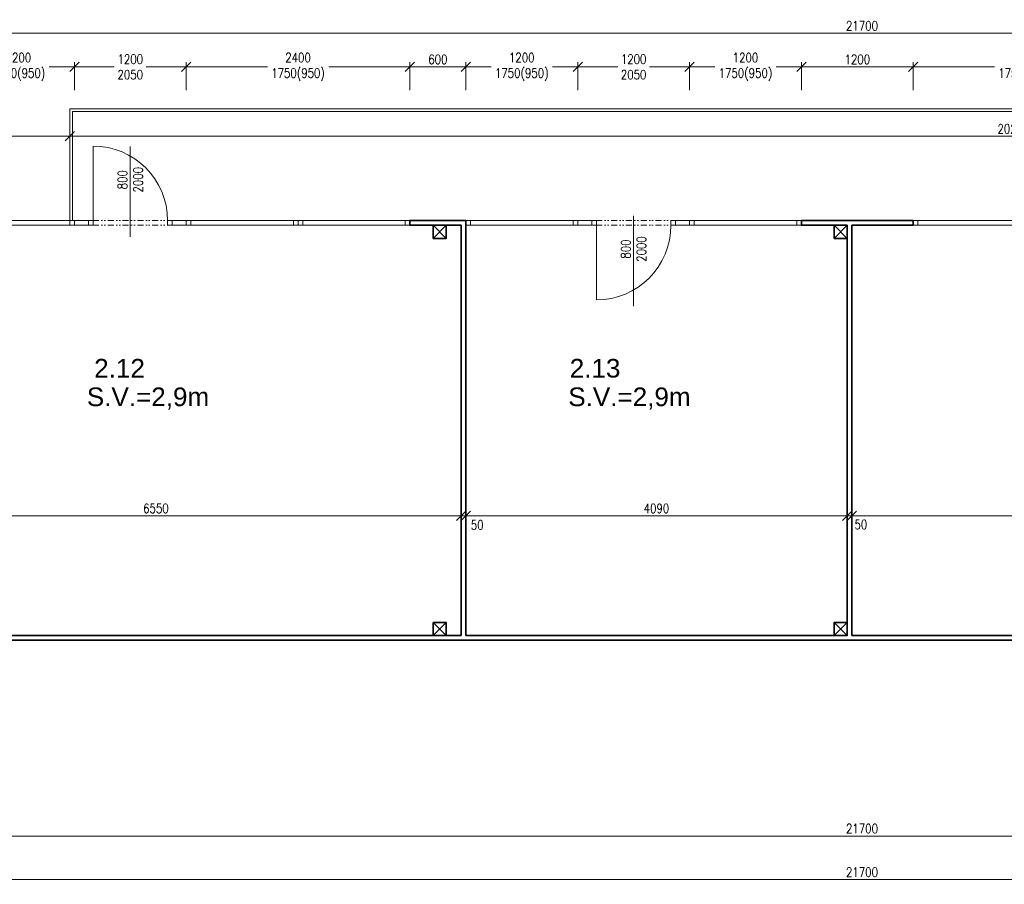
# Model space of a CAD drawing. Header units: millimetres. Extents: x -485339 to 286898, y -1189934 to 1602269.
# Tile 197 of 230: x 49559 to 60122, y -657983 to -648713. Entities that reach past the tile are written whole.
import ezdxf

# ---------------------------------------------------------------- set-up
doc = ezdxf.new("R2010")
doc.units = ezdxf.units.MM
doc.header["$LTSCALE"] = 10
doc.linetypes.add('DĚLICÍ2', pattern=[15.875, 6.35, -3.175, 0, -3.175, 0, -3.175])
doc.layers.get('Defpoints').update_dxf_attribs({"lineweight": 0})
for name, color, linetype, lineweight in [('St__otvory_dveře', 40, 'Continuous', 18), ('St_kóty', 132, 'Continuous', 18), ('St_otvory_okna', 40, 'Continuous', 18), ('St_plocha_místnosti', 250, 'Continuous', 18), ('St_popis_otvory', 40, 'Continuous', 18), ('St_sloupy_opláštění_půdorys', 25, 'Continuous', 35), ('St_čáry_obrys', 5, 'Continuous', 35), ('St_čáry_plné', 250, 'Continuous', 18)]:
    doc.layers.add(name, color=color, linetype=linetype, lineweight=lineweight)
doc.styles.add('Andy', font='arial.ttf')
doc.styles.get("Standard").update_dxf_attribs({"font": 'simplex.shx', "width": 0.8})
doc.dimstyles.new('stavebníM50 vnitřní', dxfattribs={"dimtxt": 100, "dimasz": 100, "dimexe": 50, "dimexo": 100, "dimgap": 30, "dimtad": 1, "dimdec": 0, "dimtxsty": 'Standard', "dimblk": 'OBLIQUE', "dimcen": 2.5, "dimclrd": 256, "dimclre": 256, "dimclrt": 256, "dimadec": 0, "dimazin": 0, "dimtfac": 1, "dimtdec": 0, "dimtmove": 2, "dimatfit": 2, "dimldrblk": 'OBLIQUE', "dimfxl": 250, "dimfxlon": 1, "dimlwd": -1, "dimlwe": -1, "dimarcsym": 0})

# ---------------------------------------------------------------- blocks, each defined once
blk = doc.blocks.new('G$C325A9F68')
at = {"layer": 'St_otvory_okna', "ltscale": 2}
for points in [[(0, 0), (1200, 0), (1200, 50), (0, 50)], [(0, 0), (50, 0), (50, 50), (0, 50)], [(1200, 0), (1150, 0), (1150, 50), (1200, 50)]]:
    blk.add_lwpolyline(points, close=True, dxfattribs=at)
blk = doc.blocks.new('G$C51AC4435')
at = {"layer": 'St__otvory_dveře', "ltscale": 2}
for points in [[(0, 0), (50, 0), (50, -150), (0, -150)], [(0, -150), (50, -150), (50, -200), (0, -200)], [(0, -1050), (50, -1050), (50, -1000), (0, -1000)], [(0, -1200), (50, -1200), (50, -1050), (0, -1050)]]:
    blk.add_lwpolyline(points, close=True, dxfattribs=at)
at = {"layer": 'St__otvory_dveře', "linetype": 'DĚLICÍ2'}
for points in [[(0, -1000), (0, -200)], [(50, -1000), (50, -200)]]:
    blk.add_lwpolyline(points, dxfattribs=at)
at = {"layer": 'St__otvory_dveře', "ltscale": 2}
blk.add_lwpolyline([(50, -1000), (850, -1000)], dxfattribs=at)
blk.add_arc((50, -1000), 800, 0, 90, dxfattribs=at)
blk = doc.blocks.new('G$C2F820337')
at = {"layer": 'St_sloupy_opláštění_půdorys', "ltscale": 2}
blk.add_lwpolyline([(-70, -70), (70, -70), (70, 70), (-70, 70)], close=True, dxfattribs=at)
for points in [[(-70, 70), (70, -70)], [(70, 70), (-70, -70)]]:
    blk.add_lwpolyline(points, dxfattribs=at)
blk = doc.blocks.new('_OBLIQUE')
at = {"color": 0, "linetype": 'ByBlock'}
blk.add_line((-0.5, -0.5), (0.5, 0.5), dxfattribs=at)
blk = doc.blocks.new('*D4936')
at = {"layer": 'Defpoints', "color": 0}
for p in [(50095, -649667), (47146, -650867), (47745, -650867)]:
    blk.add_point(p, dxfattribs=at)
at = {"layer": 'St_kóty'}
for p, q in [((47396, -649667), (47096, -649667)), ((47146, -649667), (47146, -650867)), ((47396, -650867), (47096, -650867))]:
    blk.add_line(p, q, dxfattribs=at)
at = {"layer": 'St_kóty', "linetype": 'ByBlock', "xscale": 100, "yscale": 100, "zscale": 100}
for p, rotation in [((47146, -649667), 90), ((47146, -650867), 270)]:
    blk.add_blockref('_OBLIQUE', p, dxfattribs=dict(at, rotation=rotation))
at = {"layer": 'St_kóty', "insert": (47066, -650267), "char_height": 100, "attachment_point": 5, "rotation": 90}
blk.add_mtext('1200', dxfattribs=at)
blk = doc.blocks.new('*D4938')
at = {"layer": 'Defpoints', "color": 0}
for p in [(50145, -649219), (48945, -650892), (50145, -650892)]:
    blk.add_point(p, dxfattribs=at)
at = {"layer": 'St_kóty'}
for p, q in [((48945, -649469), (48945, -649169)), ((50145, -649469), (50145, -649169)), ((48945, -649219), (49216, -649219)), ((50145, -649219), (49874, -649219))]:
    blk.add_line(p, q, dxfattribs=at)
at = {"layer": 'St_kóty', "xscale": 100, "yscale": 100, "zscale": 100, "rotation": 180}
blk.add_blockref('_OBLIQUE', (48945, -649219), dxfattribs=at)
at = {"layer": 'St_kóty', "xscale": 100, "yscale": 100, "zscale": 100}
blk.add_blockref('_OBLIQUE', (50145, -649219), dxfattribs=at)
at = {"layer": 'St_kóty', "insert": (49545, -649219), "char_height": 100, "attachment_point": 5}
blk.add_mtext('1200\\P1750(950)', dxfattribs=at)
blk = doc.blocks.new('*D4939')
at = {"layer": 'Defpoints', "color": 0}
for p in [(51345, -649219), (50145, -650892), (51345, -650892)]:
    blk.add_point(p, dxfattribs=at)
at = {"layer": 'St_kóty'}
for p, q in [((50145, -649469), (50145, -649169)), ((51345, -649469), (51345, -649169)), ((50145, -649219), (50574, -649219)), ((51345, -649219), (50916, -649219))]:
    blk.add_line(p, q, dxfattribs=at)
at = {"layer": 'St_kóty', "xscale": 100, "yscale": 100, "zscale": 100, "rotation": 180}
blk.add_blockref('_OBLIQUE', (50145, -649219), dxfattribs=at)
at = {"layer": 'St_kóty', "xscale": 100, "yscale": 100, "zscale": 100}
blk.add_blockref('_OBLIQUE', (51345, -649219), dxfattribs=at)
at = {"layer": 'St_kóty', "insert": (50745, -649219), "char_height": 100, "attachment_point": 5}
blk.add_mtext('1200\\P2050', dxfattribs=at)
blk = doc.blocks.new('*D4940')
at = {"layer": 'Defpoints', "color": 0}
for p in [(53745, -649219), (51345, -650892), (53745, -650892)]:
    blk.add_point(p, dxfattribs=at)
at = {"layer": 'St_kóty'}
for p, q in [((51345, -649469), (51345, -649169)), ((53745, -649469), (53745, -649169)), ((51345, -649219), (52216, -649219)), ((53745, -649219), (52874, -649219))]:
    blk.add_line(p, q, dxfattribs=at)
at = {"layer": 'St_kóty', "xscale": 100, "yscale": 100, "zscale": 100, "rotation": 180}
blk.add_blockref('_OBLIQUE', (51345, -649219), dxfattribs=at)
at = {"layer": 'St_kóty', "xscale": 100, "yscale": 100, "zscale": 100}
blk.add_blockref('_OBLIQUE', (53745, -649219), dxfattribs=at)
at = {"layer": 'St_kóty', "insert": (52545, -649219), "char_height": 100, "attachment_point": 5}
blk.add_mtext('2400\\P1750(950)', dxfattribs=at)
blk = doc.blocks.new('*D4941')
at = {"layer": 'Defpoints', "color": 0}
for p in [(54345, -649219), (53745, -650892), (54345, -650892)]:
    blk.add_point(p, dxfattribs=at)
at = {"layer": 'St_kóty'}
for p, q in [((53745, -649469), (53745, -649169)), ((54345, -649469), (54345, -649169)), ((53745, -649219), (54345, -649219))]:
    blk.add_line(p, q, dxfattribs=at)
at = {"layer": 'St_kóty', "xscale": 100, "yscale": 100, "zscale": 100, "rotation": 180}
blk.add_blockref('_OBLIQUE', (53745, -649219), dxfattribs=at)
at = {"layer": 'St_kóty', "xscale": 100, "yscale": 100, "zscale": 100}
blk.add_blockref('_OBLIQUE', (54345, -649219), dxfattribs=at)
at = {"layer": 'St_kóty', "insert": (54045, -649139), "char_height": 100, "attachment_point": 5}
blk.add_mtext('600', dxfattribs=at)
blk = doc.blocks.new('*D4942')
at = {"layer": 'Defpoints', "color": 0}
for p in [(55545, -649219), (54345, -650892), (55545, -650892)]:
    blk.add_point(p, dxfattribs=at)
at = {"layer": 'St_kóty'}
for p, q in [((54345, -649469), (54345, -649169)), ((55545, -649469), (55545, -649169)), ((54345, -649219), (54616, -649219)), ((55545, -649219), (55274, -649219))]:
    blk.add_line(p, q, dxfattribs=at)
at = {"layer": 'St_kóty', "xscale": 100, "yscale": 100, "zscale": 100, "rotation": 180}
blk.add_blockref('_OBLIQUE', (54345, -649219), dxfattribs=at)
at = {"layer": 'St_kóty', "xscale": 100, "yscale": 100, "zscale": 100}
blk.add_blockref('_OBLIQUE', (55545, -649219), dxfattribs=at)
at = {"layer": 'St_kóty', "insert": (54945, -649219), "char_height": 100, "attachment_point": 5}
blk.add_mtext('1200\\P1750(950)', dxfattribs=at)
blk = doc.blocks.new('*D4943')
at = {"layer": 'Defpoints', "color": 0}
for p in [(56745, -649219), (55545, -650892), (56745, -650892)]:
    blk.add_point(p, dxfattribs=at)
at = {"layer": 'St_kóty'}
for p, q in [((55545, -649469), (55545, -649169)), ((56745, -649469), (56745, -649169)), ((55545, -649219), (55974, -649219)), ((56745, -649219), (56316, -649219))]:
    blk.add_line(p, q, dxfattribs=at)
at = {"layer": 'St_kóty', "xscale": 100, "yscale": 100, "zscale": 100, "rotation": 180}
blk.add_blockref('_OBLIQUE', (55545, -649219), dxfattribs=at)
at = {"layer": 'St_kóty', "xscale": 100, "yscale": 100, "zscale": 100}
blk.add_blockref('_OBLIQUE', (56745, -649219), dxfattribs=at)
at = {"layer": 'St_kóty', "insert": (56145, -649219), "char_height": 100, "attachment_point": 5}
blk.add_mtext('1200\\P2050', dxfattribs=at)
blk = doc.blocks.new('*D4944')
at = {"layer": 'Defpoints', "color": 0}
for p in [(57945, -649219), (56745, -650892), (57945, -650867)]:
    blk.add_point(p, dxfattribs=at)
at = {"layer": 'St_kóty'}
for p, q in [((56745, -649469), (56745, -649169)), ((57945, -649469), (57945, -649169)), ((56745, -649219), (57016, -649219)), ((57945, -649219), (57674, -649219))]:
    blk.add_line(p, q, dxfattribs=at)
at = {"layer": 'St_kóty', "xscale": 100, "yscale": 100, "zscale": 100, "rotation": 180}
blk.add_blockref('_OBLIQUE', (56745, -649219), dxfattribs=at)
at = {"layer": 'St_kóty', "xscale": 100, "yscale": 100, "zscale": 100}
blk.add_blockref('_OBLIQUE', (57945, -649219), dxfattribs=at)
at = {"layer": 'St_kóty', "insert": (57345, -649219), "char_height": 100, "attachment_point": 5}
blk.add_mtext('1200\\P1750(950)', dxfattribs=at)
blk = doc.blocks.new('*D4945')
at = {"layer": 'Defpoints', "color": 0}
for p in [(59145, -649219), (57945, -650867), (59145, -650867)]:
    blk.add_point(p, dxfattribs=at)
at = {"layer": 'St_kóty'}
for p, q in [((57945, -649469), (57945, -649169)), ((59145, -649469), (59145, -649169)), ((57945, -649219), (59145, -649219))]:
    blk.add_line(p, q, dxfattribs=at)
at = {"layer": 'St_kóty', "xscale": 100, "yscale": 100, "zscale": 100, "rotation": 180}
blk.add_blockref('_OBLIQUE', (57945, -649219), dxfattribs=at)
at = {"layer": 'St_kóty', "xscale": 100, "yscale": 100, "zscale": 100}
blk.add_blockref('_OBLIQUE', (59145, -649219), dxfattribs=at)
at = {"layer": 'St_kóty', "insert": (58545, -649139), "char_height": 100, "attachment_point": 5}
blk.add_mtext('1200', dxfattribs=at)
blk = doc.blocks.new('*D4946')
at = {"layer": 'Defpoints', "color": 0}
for p in [(61545, -649219), (59145, -650867), (61545, -650892)]:
    blk.add_point(p, dxfattribs=at)
at = {"layer": 'St_kóty'}
for p, q in [((59145, -649469), (59145, -649169)), ((61545, -649469), (61545, -649169)), ((59145, -649219), (60016, -649219)), ((61545, -649219), (60674, -649219))]:
    blk.add_line(p, q, dxfattribs=at)
at = {"layer": 'St_kóty', "xscale": 100, "yscale": 100, "zscale": 100, "rotation": 180}
blk.add_blockref('_OBLIQUE', (59145, -649219), dxfattribs=at)
at = {"layer": 'St_kóty', "xscale": 100, "yscale": 100, "zscale": 100}
blk.add_blockref('_OBLIQUE', (61545, -649219), dxfattribs=at)
at = {"layer": 'St_kóty', "insert": (60345, -649219), "char_height": 100, "attachment_point": 5}
blk.add_mtext('2400\\P1750(950)', dxfattribs=at)
blk = doc.blocks.new('*D4961')
at = {"layer": 'Defpoints', "color": 0}
for p in [(50095, -649963), (50095, -650267), (47745, -650867)]:
    blk.add_point(p, dxfattribs=at)
at = {"layer": 'St_kóty'}
for p, q in [((47745, -650213), (47745, -649913)), ((50095, -650167), (50095, -649913)), ((47745, -649963), (50095, -649963))]:
    blk.add_line(p, q, dxfattribs=at)
at = {"layer": 'St_kóty', "linetype": 'ByBlock', "xscale": 100, "yscale": 100, "zscale": 100, "rotation": 180}
blk.add_blockref('_OBLIQUE', (47745, -649963), dxfattribs=at)
at = {"layer": 'St_kóty', "linetype": 'ByBlock', "xscale": 100, "yscale": 100, "zscale": 100}
blk.add_blockref('_OBLIQUE', (50095, -649963), dxfattribs=at)
at = {"layer": 'St_kóty', "insert": (48920, -649883), "char_height": 100, "attachment_point": 5}
blk.add_mtext('2350', dxfattribs=at)
blk = doc.blocks.new('*D4962')
at = {"layer": 'Defpoints', "color": 0}
for p in [(70345, -649667), (70345, -649963), (50095, -650267)]:
    blk.add_point(p, dxfattribs=at)
at = {"layer": 'St_kóty'}
for p, q in [((70345, -649767), (70345, -650013)), ((50095, -650167), (50095, -649913)), ((50095, -649963), (70345, -649963))]:
    blk.add_line(p, q, dxfattribs=at)
at = {"layer": 'St_kóty', "linetype": 'ByBlock', "xscale": 100, "yscale": 100, "zscale": 100, "rotation": 180}
blk.add_blockref('_OBLIQUE', (50095, -649963), dxfattribs=at)
at = {"layer": 'St_kóty', "linetype": 'ByBlock', "xscale": 100, "yscale": 100, "zscale": 100}
blk.add_blockref('_OBLIQUE', (70345, -649963), dxfattribs=at)
at = {"layer": 'St_kóty', "insert": (60220, -649883), "char_height": 100, "attachment_point": 5}
blk.add_mtext('20250', dxfattribs=at)
blk = doc.blocks.new('*D4964')
at = {"layer": 'Defpoints', "color": 0}
for p in [(54295, -654033), (54295, -655317), (47745, -655367)]:
    blk.add_point(p, dxfattribs=at)
at = {"layer": 'St_kóty'}
for p, q in [((47745, -654283), (47745, -653983)), ((47745, -654033), (54295, -654033)), ((54295, -654283), (54295, -653983))]:
    blk.add_line(p, q, dxfattribs=at)
at = {"layer": 'St_kóty', "linetype": 'ByBlock', "xscale": 100, "yscale": 100, "zscale": 100, "rotation": 180}
blk.add_blockref('_OBLIQUE', (47745, -654033), dxfattribs=at)
at = {"layer": 'St_kóty', "linetype": 'ByBlock', "xscale": 100, "yscale": 100, "zscale": 100}
blk.add_blockref('_OBLIQUE', (54295, -654033), dxfattribs=at)
at = {"layer": 'St_kóty', "insert": (51020, -653953), "char_height": 100, "attachment_point": 5}
blk.add_mtext('6550', dxfattribs=at)
blk = doc.blocks.new('*D4965')
at = {"layer": 'Defpoints', "color": 0}
for p in [(54345, -654033), (54295, -655317), (54345, -655317)]:
    blk.add_point(p, dxfattribs=at)
at = {"layer": 'St_kóty'}
for p, q in [((54295, -654033), (54195, -654033)), ((54295, -654283), (54295, -653983)), ((54295, -654033), (54345, -654033)), ((54345, -654283), (54345, -653983)), ((54345, -654033), (54445, -654033))]:
    blk.add_line(p, q, dxfattribs=at)
at = {"layer": 'St_kóty', "linetype": 'ByBlock', "xscale": 100, "yscale": 100, "zscale": 100}
blk.add_blockref('_OBLIQUE', (54295, -654033), dxfattribs=at)
at = {"layer": 'St_kóty', "linetype": 'ByBlock', "xscale": 100, "yscale": 100, "zscale": 100, "rotation": 180}
blk.add_blockref('_OBLIQUE', (54345, -654033), dxfattribs=at)
at = {"layer": 'St_kóty', "insert": (54467, -654130), "char_height": 100, "attachment_point": 5}
blk.add_mtext('50', dxfattribs=at)
blk = doc.blocks.new('*D4966')
at = {"layer": 'Defpoints', "color": 0}
for p in [(58435, -654033), (58435, -655177), (54345, -655317)]:
    blk.add_point(p, dxfattribs=at)
at = {"layer": 'St_kóty'}
for p, q in [((54345, -654283), (54345, -653983)), ((54345, -654033), (58435, -654033)), ((58435, -654283), (58435, -653983))]:
    blk.add_line(p, q, dxfattribs=at)
at = {"layer": 'St_kóty', "xscale": 100, "yscale": 100, "zscale": 100, "rotation": 180}
blk.add_blockref('_OBLIQUE', (54345, -654033), dxfattribs=at)
at = {"layer": 'St_kóty', "xscale": 100, "yscale": 100, "zscale": 100}
blk.add_blockref('_OBLIQUE', (58435, -654033), dxfattribs=at)
at = {"layer": 'St_kóty', "insert": (56390, -653953), "char_height": 100, "attachment_point": 5}
blk.add_mtext('4090', dxfattribs=at)
blk = doc.blocks.new('*D4967')
at = {"layer": 'Defpoints', "color": 0}
for p in [(58485, -654033), (58435, -655177), (58485, -655317)]:
    blk.add_point(p, dxfattribs=at)
at = {"layer": 'St_kóty'}
for p, q in [((58435, -654283), (58435, -653983)), ((58435, -654033), (58485, -654033)), ((58485, -654283), (58485, -653983))]:
    blk.add_line(p, q, dxfattribs=at)
at = {"layer": 'St_kóty', "xscale": 100, "yscale": 100, "zscale": 100}
blk.add_blockref('_OBLIQUE', (58435, -654033), dxfattribs=at)
at = {"layer": 'St_kóty', "xscale": 100, "yscale": 100, "zscale": 100, "rotation": 180}
blk.add_blockref('_OBLIQUE', (58485, -654033), dxfattribs=at)
at = {"layer": 'St_kóty', "insert": (58583, -654126), "char_height": 100, "attachment_point": 5}
blk.add_mtext('50', dxfattribs=at)
blk = doc.blocks.new('*D4968')
at = {"layer": 'Defpoints', "color": 0}
for p in [(63145, -654033), (58485, -655317), (63145, -655317)]:
    blk.add_point(p, dxfattribs=at)
at = {"layer": 'St_kóty'}
for p, q in [((58485, -654283), (58485, -653983)), ((58485, -654033), (63145, -654033)), ((63145, -654283), (63145, -653983))]:
    blk.add_line(p, q, dxfattribs=at)
at = {"layer": 'St_kóty', "linetype": 'ByBlock', "xscale": 100, "yscale": 100, "zscale": 100, "rotation": 180}
blk.add_blockref('_OBLIQUE', (58485, -654033), dxfattribs=at)
at = {"layer": 'St_kóty', "linetype": 'ByBlock', "xscale": 100, "yscale": 100, "zscale": 100}
blk.add_blockref('_OBLIQUE', (63145, -654033), dxfattribs=at)
at = {"layer": 'St_kóty', "insert": (60815, -653953), "char_height": 100, "attachment_point": 5}
blk.add_mtext('4660', dxfattribs=at)
blk = doc.blocks.new('*D4981')
at = {"layer": 'Defpoints', "color": 0}
for p in [(69445, -648859), (47745, -650867), (69445, -650867)]:
    blk.add_point(p, dxfattribs=at)
at = {"layer": 'St_kóty'}
for p, q in [((47745, -649109), (47745, -648809)), ((47745, -648859), (69445, -648859)), ((69445, -649109), (69445, -648809))]:
    blk.add_line(p, q, dxfattribs=at)
at = {"layer": 'St_kóty', "linetype": 'ByBlock', "xscale": 100, "yscale": 100, "zscale": 100, "rotation": 180}
blk.add_blockref('_OBLIQUE', (47745, -648859), dxfattribs=at)
at = {"layer": 'St_kóty', "linetype": 'ByBlock', "xscale": 100, "yscale": 100, "zscale": 100}
blk.add_blockref('_OBLIQUE', (69445, -648859), dxfattribs=at)
at = {"layer": 'St_kóty', "insert": (58595, -648779), "char_height": 100, "attachment_point": 5}
blk.add_mtext('21700', dxfattribs=at)
blk = doc.blocks.new('*D5044')
at = {"layer": 'Defpoints', "color": 0}
for p in [(47745, -655663), (69445, -655663), (69445, -657466)]:
    blk.add_point(p, dxfattribs=at)
at = {"layer": 'St_kóty'}
for p, q in [((47745, -657216), (47745, -657516)), ((69445, -657216), (69445, -657516)), ((47745, -657466), (69445, -657466))]:
    blk.add_line(p, q, dxfattribs=at)
at = {"layer": 'St_kóty', "linetype": 'ByBlock', "xscale": 100, "yscale": 100, "zscale": 100, "rotation": 180}
blk.add_blockref('_OBLIQUE', (47745, -657466), dxfattribs=at)
at = {"layer": 'St_kóty', "linetype": 'ByBlock', "xscale": 100, "yscale": 100, "zscale": 100}
blk.add_blockref('_OBLIQUE', (69445, -657466), dxfattribs=at)
at = {"layer": 'St_kóty', "insert": (58595, -657386), "char_height": 100, "attachment_point": 5}
blk.add_mtext('21700', dxfattribs=at)
blk = doc.blocks.new('*D5071')
at = {"layer": 'Defpoints', "color": 0}
for p in [(47745, -655367), (69445, -655367), (69445, -657933)]:
    blk.add_point(p, dxfattribs=at)
at = {"layer": 'St_kóty'}
for p, q in [((47745, -657683), (47745, -657983)), ((69445, -657683), (69445, -657983)), ((47745, -657933), (69445, -657933))]:
    blk.add_line(p, q, dxfattribs=at)
at = {"layer": 'St_kóty', "linetype": 'ByBlock', "xscale": 100, "yscale": 100, "zscale": 100, "rotation": 180}
blk.add_blockref('_OBLIQUE', (47745, -657933), dxfattribs=at)
at = {"layer": 'St_kóty', "linetype": 'ByBlock', "xscale": 100, "yscale": 100, "zscale": 100}
blk.add_blockref('_OBLIQUE', (69445, -657933), dxfattribs=at)
at = {"layer": 'St_kóty', "insert": (58595, -657853), "char_height": 100, "attachment_point": 5}
blk.add_mtext('21700', dxfattribs=at)

msp = doc.modelspace()

# ---------------------------------------------------------------- linework, layer by layer
at = {"layer": 'St_popis_otvory'}
for points in [[(50745.3, -651040.2), (50745.3, -650074)], [(56145.3, -651783.1), (56145.3, -650816.9)]]:
    msp.add_lwpolyline(points, dxfattribs=at)
at = {"layer": 'St_čáry_obrys'}
for points in [[(53745.3, -650917.3), (53745.3, -650867.3)], [(54345.3, -650867.3), (53745.3, -650867.3)], [(54345.3, -650917.3), (54345.3, -650867.3)], [(57945.3, -650917.3), (57945.3, -650867.3)], [(59145.3, -650867.3), (57945.3, -650867.3)], [(59145.3, -650917.3), (59145.3, -650867.3)], [(53745.3, -650917.3), (54295.3, -650917.3)], [(54295.3, -650917.3), (54295.3, -655317.3)], [(54345.3, -650917.3), (54345.3, -655317.3)], [(57945.3, -650917.3), (58435.3, -650917.3)], [(58435.3, -650917.3), (58435.3, -655317.3)], [(58485.3, -650917.3), (58485.3, -655317.3)], [(58485.3, -650917.3), (59145.3, -650917.3)], [(47795.3, -655317.3), (54295.3, -655317.3)], [(54345.3, -655317.3), (58435.3, -655317.3)], [(58485.3, -655317.3), (63145.3, -655317.3)], [(47745.3, -655367.3), (69445.3, -655367.3)]]:
    msp.add_lwpolyline(points, dxfattribs=at)
at = {"layer": 'St_čáry_plné'}
for points in [[(50095.3, -650867.3), (50095.3, -649667.3), (69445.3, -649667.3), (70345.3, -649667.3), (70345.3, -654067.3)], [(50125.3, -650867.3), (50125.3, -649697.3), (69445.3, -649697.3), (70315.3, -649697.3), (70315.3, -654097.3)]]:
    msp.add_lwpolyline(points, dxfattribs=at)

# ---------------------------------------------------------------- block references
at = {"layer": 'St__otvory_dveře', "ltscale": 2, "xscale": -1, "rotation": 270}
msp.add_blockref('G$C51AC4435', (51345.3, -650917.3), dxfattribs=at)
at = {"layer": 'St__otvory_dveře', "ltscale": 2, "rotation": 270}
msp.add_blockref('G$C51AC4435', (56745.3, -650867.3), dxfattribs=at)
at = {"layer": 'St_otvory_okna', "ltscale": 2}
for p in [(48945.3, -650917.3), (51345.3, -650917.3), (52545.3, -650917.3), (54345.3, -650917.3), (56745.3, -650917.3), (59145.3, -650917.3)]:
    msp.add_blockref('G$C325A9F68', p, dxfattribs=at)
at = {"layer": 'St_sloupy_opláštění_půdorys', "ltscale": 2}
for p in [(54065.3, -650987.3), (58365.3, -650987.3), (54065.3, -655247.3), (58365.3, -655247.3)]:
    msp.add_blockref('G$C2F820337', p, dxfattribs=at)

# ---------------------------------------------------------------- texts
at = {"layer": 'St_plocha_místnosti', "ltscale": 2, "style": 'Andy'}
for s, p in [('2.12', (50358.2, -652549.9)), ('2.13', (55459.7, -652549.9)), ('S.V.=2,9m', (50279.3, -652856.5)), ('S.V.=2,9m', (55444.1, -652856.5))]:
    msp.add_text(s, height=200, dxfattribs=at).set_placement(p)
at = {"layer": 'St_popis_otvory', "char_height": 100, "width": 1342.526, "attachment_point": 5, "rotation": 90}
for insert in [(50745.3, -650429), (56145.3, -651171.9)]:
    msp.add_mtext('800\\P2000', dxfattribs=dict(at, insert=insert))

# ---------------------------------------------------------------- dimensions: what is measured, and where the dimension line sits
at = {"layer": 'St_kóty'}
for base, p1, p2, picture, middle in [((69445.3, -648858.7), (47745.3, -650867.3), (69445.3, -650867.3), '*D4981', (58595.3, -648778.7)), ((54345.3, -649219.4), (53745.3, -650892.3), (54345.3, -650892.3), '*D4941', (54045.3, -649139.4)), ((59145.3, -649219.4), (57945.3, -650867.3), (59145.3, -650867.3), '*D4945', (58545.3, -649139.4)), ((70345.3, -649963.2), (50095.3, -650267.3), (70345.3, -649667.3), '*D4962', (60220.3, -649883.2)), ((50095.3, -649963.2), (47745.3, -650867.3), (50095.3, -650267.3), '*D4961', (48920.3, -649883.2)), ((54295.3, -654033.3), (47745.3, -655367.3), (54295.3, -655317.3), '*D4964', (51020.3, -653953.3)), ((58435.3, -654033.3), (54345.3, -655317.3), (58435.3, -655177.3), '*D4966', (56390.3, -653953.3)), ((63145.3, -654033.3), (58485.3, -655317.3), (63145.3, -655317.3), '*D4968', (60815.3, -653953.3)), ((69445.3, -657933.2), (47745.3, -655367.3), (69445.3, -655367.3), '*D5071', (58595.3, -657853.2)), ((69445.3, -657466.5), (47745.3, -655662.9), (69445.3, -655662.9), '*D5044', (58595.3, -657386.5))]:
    dim = msp.add_linear_dim(base=base, p1=p1, p2=p2, dimstyle='stavebníM50 vnitřní', dxfattribs=at)
    dim.commit()
    dim.dimension.update_dxf_attribs({"geometry": picture, "text_midpoint": middle})
for base, p1, p2, text, picture, middle in [((50145.3, -649219.4), (48945.3, -650892.3), (50145.3, -650892.3), '<>\\P1750(950)', '*D4938', (49545.3, -649219.4)), ((51345.3, -649219.4), (50145.3, -650892.3), (51345.3, -650892.3), '<>\\P2050', '*D4939', (50745.3, -649219.4)), ((53745.3, -649219.4), (51345.3, -650892.3), (53745.3, -650892.3), '<>\\P1750(950)', '*D4940', (52545.3, -649219.4)), ((55545.3, -649219.4), (54345.3, -650892.3), (55545.3, -650892.3), '<>\\P1750(950)', '*D4942', (54945.3, -649219.4)), ((56745.3, -649219.4), (55545.3, -650892.3), (56745.3, -650892.3), '<>\\P2050', '*D4943', (56145.3, -649219.4)), ((57945.3, -649219.4), (56745.3, -650892.3), (57945.3, -650867.3), '<>\\P1750(950)', '*D4944', (57345.3, -649219.4)), ((61545.3, -649219.4), (59145.3, -650867.3), (61545.3, -650892.3), '<>\\P1750(950)', '*D4946', (60345.3, -649219.4))]:
    dim = msp.add_linear_dim(base=base, p1=p1, p2=p2, text=text, dimstyle='stavebníM50 vnitřní', override={"dimtxsty": 'Standard'}, dxfattribs=at)
    dim.commit()
    dim.dimension.update_dxf_attribs({"geometry": picture, "text_midpoint": middle, "dimtype": 160})
dim = msp.add_linear_dim(base=(47146.5, -650867.3), p1=(50095.3, -649667.3), p2=(47745.3, -650867.3), angle=90, dimstyle='stavebníM50 vnitřní', dxfattribs=at)
dim.commit()
dim.dimension.update_dxf_attribs({"geometry": '*D4936', "text_midpoint": (47066.5, -650267.3)})
for base, p1, p2, picture, middle in [((54345.3, -654033.3), (54295.3, -655317.3), (54345.3, -655317.3), '*D4965', (54467.3, -654130.5)), ((58485.3, -654033.3), (58435.3, -655177.3), (58485.3, -655317.3), '*D4967', (58582.5, -654125.7))]:
    dim = msp.add_linear_dim(base=base, p1=p1, p2=p2, dimstyle='stavebníM50 vnitřní', dxfattribs=at)
    dim.commit()
    dim.dimension.update_dxf_attribs({"geometry": picture, "text_midpoint": middle, "dimtype": 160})

doc.saveas('drawing.dxf')
